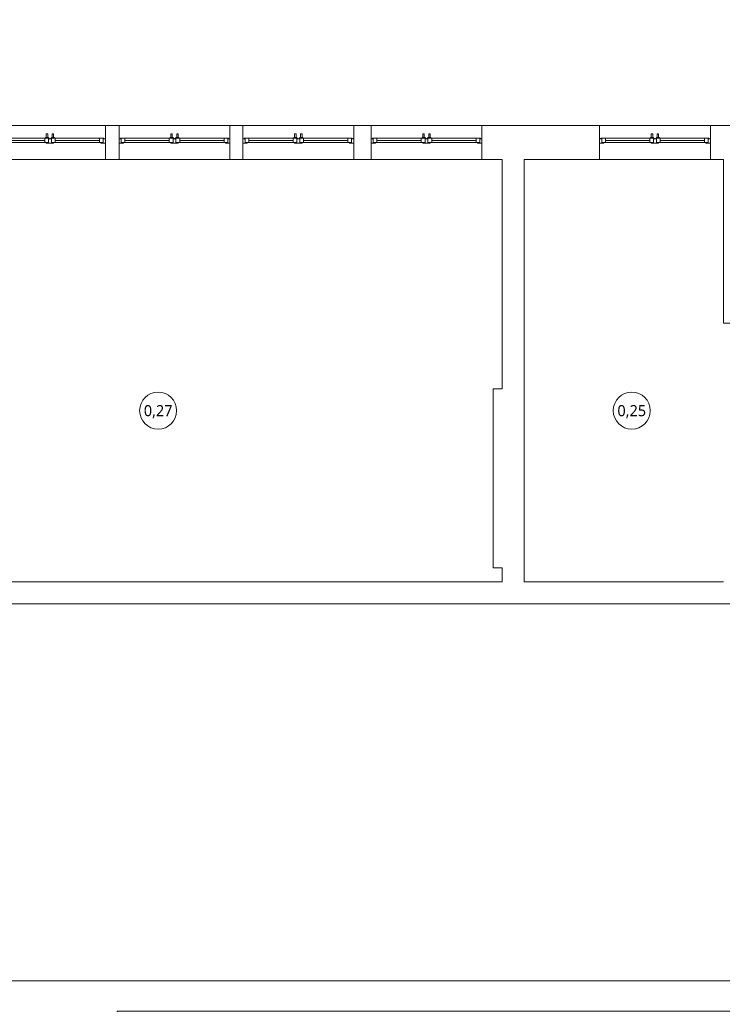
# Model space of a CAD drawing. Header units: millimetres. Extents: x 80301 to 146489, y -78581 to -28273.
# Tile 5 of 135: x 82875 to 83825, y -65483 to -64151. Entities that reach past the tile are written whole.
import ezdxf
from ezdxf.enums import TextEntityAlignment as Align

# ---------------------------------------------------------------- set-up
doc = ezdxf.new("R2010")
doc.units = ezdxf.units.MM
doc.layers.get('0').update_dxf_attribs({"lineweight": 0})
doc.layers.add('A-przekrycieram.ART', color=7, linetype='Continuous', lineweight=0, true_color=0xffffff)
for name, color, linetype, lineweight in [('opis..KF', 250, 'Continuous', 15), ('stolarka_arch', 250, 'Continuous', 5), ('ściana pro..KF', 222, 'Continuous', 30), ('ściany ist..KF', 61, 'Continuous', 5)]:
    doc.layers.add(name, color=color, linetype=linetype, lineweight=lineweight)
doc.styles.add('ARCH', font='segoeuil.ttf')

# ---------------------------------------------------------------- blocks, each defined once
blk = doc.blocks.new('*U1041')
at = {"layer": 'stolarka_arch', "lineweight": 0}
blk.add_lwpolyline([(0, 0), (150, 0), (150, -46), (0, -46)], close=True, dxfattribs=at)
at = {"layer": 'stolarka_arch'}
for points in [[(0, -22), (6, -22), (6, -23), (3, -23), (3, -28), (0, -28)], [(3, -23), (8, -23), (8, -29), (2, -29), (2, -28), (3, -28)], [(8, -26), (68, -26), (68, -23), (8, -23)], [(8, -26), (68, -26), (68, -29), (8, -29)], [(73, -23), (68, -23), (68, -29), (74, -29), (74, -28), (73, -28)], [(70, -22), (80, -22), (80, -23), (77, -23), (77, -28), (73, -28), (73, -23), (70, -23)], [(77, -23), (82, -23), (82, -29), (76, -29), (76, -28), (77, -28)], [(142, -26), (82, -26), (82, -23), (142, -23)], [(142, -26), (82, -26), (82, -29), (142, -29)], [(147, -23), (142, -23), (142, -29), (148, -29), (148, -28), (147, -28)], [(150, -22), (144, -22), (144, -23), (147, -23), (147, -28), (150, -28)], [(73, -30), (69, -30), (69, -29), (73, -29)], [(72, -35), (70, -35), (70, -30), (72, -30)], [(81, -30), (77, -30), (77, -29), (81, -29)], [(80, -35), (78, -35), (78, -30), (80, -30)]]:
    blk.add_lwpolyline(points, close=True, dxfattribs=at)
blk = doc.blocks.new('*U1042')
at = {"layer": 'stolarka_arch', "lineweight": 0}
blk.add_lwpolyline([(0, 0), (150, 0), (150, -46), (0, -46)], close=True, dxfattribs=at)
at = {"layer": 'stolarka_arch'}
for points in [[(0, -22), (6, -22), (6, -23), (3, -23), (3, -28), (0, -28)], [(3, -23), (8, -23), (8, -29), (2, -29), (2, -28), (3, -28)], [(8, -26), (68, -26), (68, -23), (8, -23)], [(8, -26), (68, -26), (68, -29), (8, -29)], [(73, -23), (68, -23), (68, -29), (74, -29), (74, -28), (73, -28)], [(70, -22), (80, -22), (80, -23), (77, -23), (77, -28), (73, -28), (73, -23), (70, -23)], [(77, -23), (82, -23), (82, -29), (76, -29), (76, -28), (77, -28)], [(142, -26), (82, -26), (82, -23), (142, -23)], [(142, -26), (82, -26), (82, -29), (142, -29)], [(147, -23), (142, -23), (142, -29), (148, -29), (148, -28), (147, -28)], [(150, -22), (144, -22), (144, -23), (147, -23), (147, -28), (150, -28)], [(73, -30), (69, -30), (69, -29), (73, -29)], [(72, -35), (70, -35), (70, -30), (72, -30)], [(81, -30), (77, -30), (77, -29), (81, -29)], [(80, -35), (78, -35), (78, -30), (80, -30)]]:
    blk.add_lwpolyline(points, close=True, dxfattribs=at)
blk = doc.blocks.new('*U1043')
at = {"layer": 'stolarka_arch', "lineweight": 0}
blk.add_lwpolyline([(0, 0), (150, 0), (150, -46), (0, -46)], close=True, dxfattribs=at)
at = {"layer": 'stolarka_arch'}
for points in [[(0, -22), (6, -22), (6, -23), (3, -23), (3, -28), (0, -28)], [(3, -23), (8, -23), (8, -29), (2, -29), (2, -28), (3, -28)], [(8, -26), (68, -26), (68, -23), (8, -23)], [(8, -26), (68, -26), (68, -29), (8, -29)], [(73, -23), (68, -23), (68, -29), (74, -29), (74, -28), (73, -28)], [(70, -22), (80, -22), (80, -23), (77, -23), (77, -28), (73, -28), (73, -23), (70, -23)], [(77, -23), (82, -23), (82, -29), (76, -29), (76, -28), (77, -28)], [(142, -26), (82, -26), (82, -23), (142, -23)], [(142, -26), (82, -26), (82, -29), (142, -29)], [(147, -23), (142, -23), (142, -29), (148, -29), (148, -28), (147, -28)], [(150, -22), (144, -22), (144, -23), (147, -23), (147, -28), (150, -28)], [(73, -30), (69, -30), (69, -29), (73, -29)], [(72, -35), (70, -35), (70, -30), (72, -30)], [(81, -30), (77, -30), (77, -29), (81, -29)], [(80, -35), (78, -35), (78, -30), (80, -30)]]:
    blk.add_lwpolyline(points, close=True, dxfattribs=at)
blk = doc.blocks.new('*U1044')
at = {"layer": 'stolarka_arch', "lineweight": 0}
blk.add_lwpolyline([(0, 0), (150, 0), (150, -46), (0, -46)], close=True, dxfattribs=at)
at = {"layer": 'stolarka_arch'}
for points in [[(0, -22), (6, -22), (6, -23), (3, -23), (3, -28), (0, -28)], [(3, -23), (8, -23), (8, -29), (2, -29), (2, -28), (3, -28)], [(8, -26), (68, -26), (68, -23), (8, -23)], [(8, -26), (68, -26), (68, -29), (8, -29)], [(73, -23), (68, -23), (68, -29), (74, -29), (74, -28), (73, -28)], [(70, -22), (80, -22), (80, -23), (77, -23), (77, -28), (73, -28), (73, -23), (70, -23)], [(77, -23), (82, -23), (82, -29), (76, -29), (76, -28), (77, -28)], [(142, -26), (82, -26), (82, -23), (142, -23)], [(142, -26), (82, -26), (82, -29), (142, -29)], [(147, -23), (142, -23), (142, -29), (148, -29), (148, -28), (147, -28)], [(150, -22), (144, -22), (144, -23), (147, -23), (147, -28), (150, -28)], [(73, -30), (69, -30), (69, -29), (73, -29)], [(72, -35), (70, -35), (70, -30), (72, -30)], [(81, -30), (77, -30), (77, -29), (81, -29)], [(80, -35), (78, -35), (78, -30), (80, -30)]]:
    blk.add_lwpolyline(points, close=True, dxfattribs=at)
blk = doc.blocks.new('*U999')
at = {"layer": 'stolarka_arch', "lineweight": 0}
blk.add_lwpolyline([(0, 0), (150, 0), (150, -46), (0, -46)], close=True, dxfattribs=at)
at = {"layer": 'stolarka_arch'}
for points in [[(0, -22), (6, -22), (6, -23), (3, -23), (3, -28), (0, -28)], [(3, -23), (8, -23), (8, -29), (2, -29), (2, -28), (3, -28)], [(8, -26), (68, -26), (68, -23), (8, -23)], [(8, -26), (68, -26), (68, -29), (8, -29)], [(73, -23), (68, -23), (68, -29), (74, -29), (74, -28), (73, -28)], [(70, -22), (80, -22), (80, -23), (77, -23), (77, -28), (73, -28), (73, -23), (70, -23)], [(77, -23), (82, -23), (82, -29), (76, -29), (76, -28), (77, -28)], [(142, -26), (82, -26), (82, -23), (142, -23)], [(142, -26), (82, -26), (82, -29), (142, -29)], [(147, -23), (142, -23), (142, -29), (148, -29), (148, -28), (147, -28)], [(150, -22), (144, -22), (144, -23), (147, -23), (147, -28), (150, -28)], [(73, -30), (69, -30), (69, -29), (73, -29)], [(72, -35), (70, -35), (70, -30), (72, -30)], [(81, -30), (77, -30), (77, -29), (81, -29)], [(80, -35), (78, -35), (78, -30), (80, -30)]]:
    blk.add_lwpolyline(points, close=True, dxfattribs=at)
blk = doc.blocks.new('nr pom')
at = {"layer": 'opis..KF', "lineweight": 20}
blk.add_circle((0, 0), 25, dxfattribs=at)
at = {"layer": 'opis..KF', "style": 'ARCH'}
blk.add_attdef('00', text='', height=15, dxfattribs=at).set_placement((0, 0), align=Align.MIDDLE_CENTER)
blk = doc.blocks.new('*U1234')
at = {"layer": 'A-przekrycieram.ART'}
h = blk.add_hatch(color=256, dxfattribs=at)
h.dxf.hatch_style = 1
h.paths.add_polyline_path([(0, 4200), (8500, 4200), (8500, 0), (0, 0)])
h.paths.add_polyline_path([(200, 4100), (8400, 4100), (8400, 100), (200, 100)], flags=16)

msp = doc.modelspace()

# ---------------------------------------------------------------- linework, layer by layer
at = {"layer": 'ściana pro..KF', "color": 114, "lineweight": 9, "true_color": 0x139b48}
msp.add_line((83527.57, -64339.99), (83527.57, -64339.99), dxfattribs=at)
at = {"layer": 'ściany ist..KF', "linetype": 'ByBlock'}
for points in [[(82482.54, -64293.99), (82437.57, -64293.99), (82437.57, -64339.99), (82437.57, -64339.99), (82437.57, -64940.99), (83934.33, -64940.99)], [(83827.07, -64910.99), (83557.57, -64910.99), (83557.57, -64339.99), (83659.21, -64339.99), (83659.21, -64293.99), (83500.32, -64293.99), (83500.32, -64339.99), (83527.57, -64339.99), (83527.57, -64649.99), (83515.57, -64649.99), (83515.57, -64891.99), (83527.57, -64891.99), (83527.57, -64910.99), (82467.57, -64910.99), (82467.57, -64339.99), (82482.54, -64339.99), (82482.54, -64293.99)], [(83809.21, -64339.99), (83809.21, -64293.99), (83910.73, -64293.99), (83950.82, -64340.77), (83916.05, -64370.89), (83889.57, -64339.99), (83861.07, -64339.99), (83861.07, -64561.14), (83827.07, -64561.14), (83827.07, -64339.99), (83809.21, -64339.99)], [(84072.65, -66246), (84142.65, -66246), (84142.65, -66200), (84118.65, -66200), (84118.65, -65883.53), (84132.15, -65883.53), (84132.15, -65843.53), (84118.65, -65843.53), (84118.65, -65663.47), (83924.65, -65450.99), (82751.64, -65450.99), (82751.64, -65492), (82864.07, -65492), (82864.07, -65501), (83007.07, -65501), (83007.07, -65492), (83921.46, -65492), (84088.64, -65675.11), (84088.64, -66072.95), (84000.41, -66072.95), (84000.41, -66118.95), (84072.65, -66118.95), (84072.65, -66246)]]:
    msp.add_lwpolyline(points, dxfattribs=at)
for points in [[(82991.14, -64339.99), (83009.59, -64339.99), (83009.59, -64293.99), (82991.14, -64293.99)], [(83159.59, -64339.99), (83176.99, -64339.99), (83176.99, -64293.99), (83159.59, -64293.99)], [(83326.99, -64339.99), (83350.32, -64339.99), (83350.32, -64293.99), (83326.99, -64293.99)]]:
    msp.add_lwpolyline(points, close=True, dxfattribs=at)

# ---------------------------------------------------------------- block references
msp.add_blockref('*U1234', (80663.85, -66535.84))
at = {"layer": 'opis..KF', "color": 30}
for p, values in [((83062.47, -64679.59), {'00': '0,27'}), ((83702.86, -64679.59), {'00': '0,25'})]:
    msp.add_blockref('nr pom', p, dxfattribs=at).add_auto_attribs(values)
at = {"layer": 'stolarka_arch', "xscale": -1, "rotation": 180}
for name, p in [('*U1041', (82841.14, -64339.99)), ('*U1042', (83009.59, -64339.99)), ('*U1043', (83176.99, -64339.99)), ('*U1044', (83350.32, -64339.99))]:
    msp.add_blockref(name, p, dxfattribs=at)
at = {"layer": 'stolarka_arch', "rotation": 180}
msp.add_blockref('*U999', (83809.21, -64339.99), dxfattribs=at)

doc.saveas('drawing.dxf')
